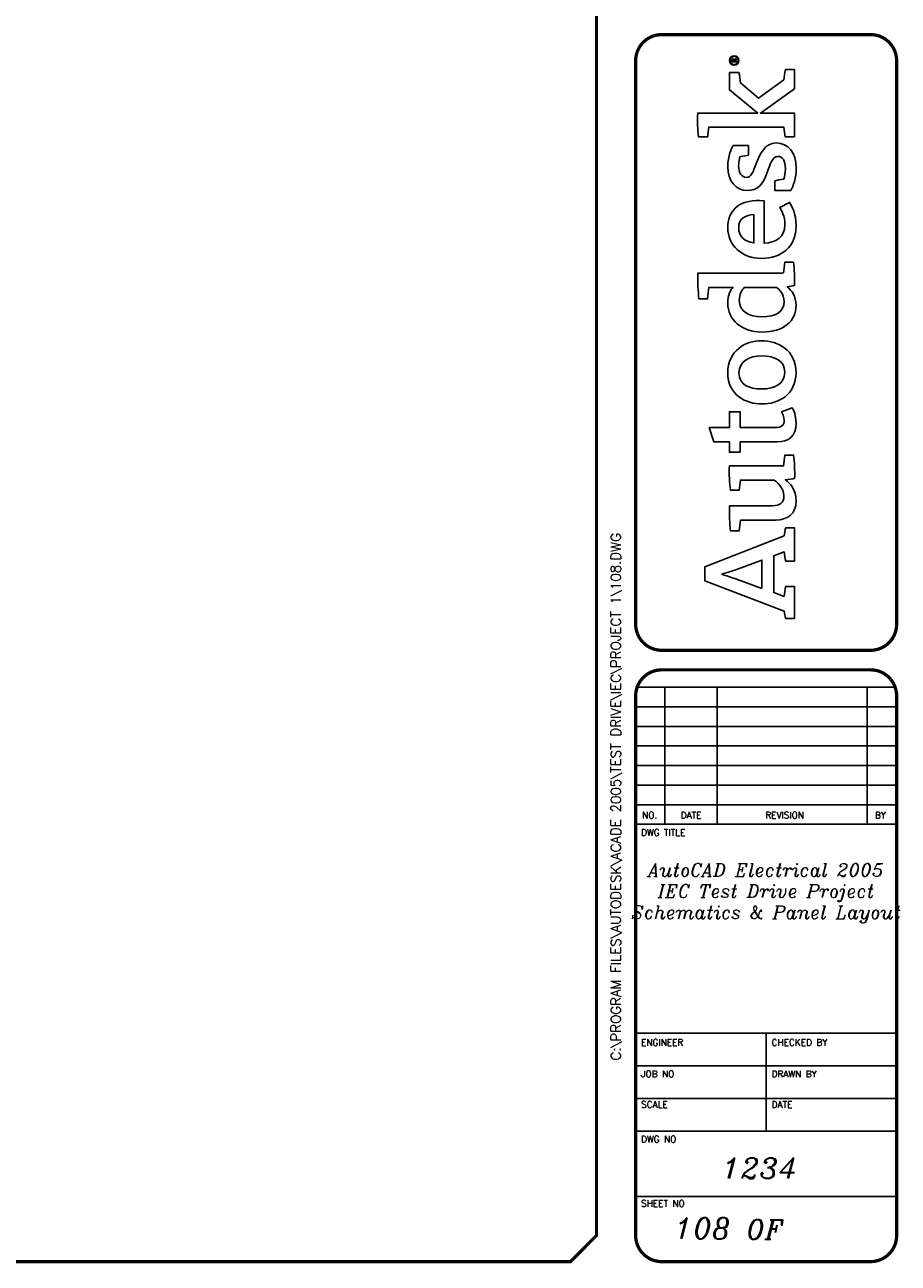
# Model space of a CAD drawing. Header units: millimetres. Extents: x 0 to 851, y 0 to 570.
# Tile 3 of 4: x 638 to 851, y 0 to 302. Entities that reach past the tile are written whole.
import ezdxf
from ezdxf.enums import TextEntityAlignment as Align

# ---------------------------------------------------------------- set-up
doc = ezdxf.new("R2010")
doc.units = ezdxf.units.MM
doc.header["$LTSCALE"] = 4
doc.layers.add('LAYER_1', color=160, linetype='Continuous')
doc.layers.add('TITLE', color=7, linetype='Continuous')
doc.styles.add('ITALIC', font='ITALIC')
doc.styles.add('SIMPLEX', font='simplex')

# ---------------------------------------------------------------- blocks, each defined once
blk = doc.blocks.new('AI9-BLK2')
at = {"layer": 'LAYER_1', "color": 7}
blk.add_circle((0, 0), 2.03, dxfattribs=at)
blk.add_open_spline([(1.73, 0), (1.73, -1.02), (0.99, -1.75), (-0.01, -1.75), (-0.99, -1.75), (-1.73, -1.02), (-1.73, 0), (-1.73, 1.01), (-0.99, 1.75), (-0.01, 1.75), (0.99, 1.75), (1.73, 1.01), (1.73, 0)], degree=3, knots=[0, 0, 0, 0, 1, 1, 1, 2, 2, 2, 3, 3, 3, 4, 4, 4, 4], dxfattribs=at)
blk = doc.blocks.new('AI9-BLK1')
at = {"layer": 'LAYER_1', "color": 7}
for points, knots in [([(0.67, -1.05), (0.67, -1.05), (0.18, -0.36), (0.18, -0.36), (0.09, -0.24), (0.03, -0.15), (-0.06, -0.08), (0.29, -0.04), (0.5, 0.15), (0.5, 0.46), (0.5, 0.77), (0.28, 1.05), (-0.15, 1.05), (-0.15, 1.05), (-0.84, 1.05), (-0.84, 1.05), (-0.84, 1.05), (-0.84, -1.05), (-0.84, -1.05), (-0.84, -1.05), (-0.54, -1.05), (-0.54, -1.05), (-0.54, -1.05), (-0.54, -0.11), (-0.54, -0.11), (-0.37, -0.11), (-0.31, -0.16), (-0.2, -0.31), (-0.2, -0.31), (0.3, -1.05), (0.3, -1.05), (0.3, -1.05), (0.67, -1.05), (0.67, -1.05)], [0, 0, 0, 0, 1, 1, 1, 2, 2, 2, 3, 3, 3, 4, 4, 4, 5, 5, 5, 6, 6, 6, 7, 7, 7, 8, 8, 8, 9, 9, 9, 10, 10, 10, 11, 11, 11, 11]), ([(0.17, 0.46), (0.17, 0.16), (-0.08, 0.13), (-0.32, 0.13), (-0.32, 0.13), (-0.54, 0.13), (-0.54, 0.13), (-0.54, 0.13), (-0.54, 0.79), (-0.54, 0.79), (-0.54, 0.79), (-0.22, 0.79), (-0.22, 0.79), (0.06, 0.79), (0.17, 0.66), (0.17, 0.46)], [0, 0, 0, 0, 1, 1, 1, 2, 2, 2, 3, 3, 3, 4, 4, 4, 5, 5, 5, 5])]:
    blk.add_open_spline(points, degree=3, knots=knots, dxfattribs=at)
blk = doc.blocks.new('LOGO')
for points, knots in [([(35.2, 4.35), (35.2, 4.35), (22.07, 38.1), (22.07, 38.1), (22.07, 38.1), (16.08, 38.1), (16.08, 38.1), (16.08, 38.1), (3.2, 4.35), (3.2, 4.35), (2.17, 4.23), (0.92, 4), (0, 3.72), (0, 3.72), (0, 0), (0, 0), (0, 0), (13.72, 0), (13.72, 0), (13.72, 0), (13.72, 3.72), (13.72, 3.72), (12.41, 4), (10.86, 4.29), (9.49, 4.4), (9.49, 4.4), (11.09, 8.81), (11.09, 8.81), (11.09, 8.81), (26.77, 8.81), (26.77, 8.81), (26.77, 8.81), (28.39, 4.35), (28.39, 4.35), (27.02, 4.23), (25.77, 4), (24.51, 3.72), (24.51, 3.72), (24.51, 0), (24.51, 0), (24.51, 0), (38.69, 0), (38.69, 0), (38.69, 0), (38.69, 3.72), (38.69, 3.72), (37.89, 3.95), (36, 4.35), (35.2, 4.35)], [0, 0, 0, 0, 1, 1, 1, 2, 2, 2, 3, 3, 3, 4, 4, 4, 5, 5, 5, 6, 6, 6, 7, 7, 7, 8, 8, 8, 9, 9, 9, 10, 10, 10, 11, 11, 11, 12, 12, 12, 13, 13, 13, 14, 14, 14, 15, 15, 15, 16, 16, 16, 16]), ([(147.12, 4.68), (147.07, 5.37), (147.05, 6.12), (147.05, 6.92), (147.05, 6.92), (147.05, 41.08), (147.05, 41.08), (143.39, 41.25), (139.27, 41.02), (136.06, 40.68), (136.06, 40.68), (136.06, 36.96), (136.06, 36.96), (137.72, 36.84), (139.61, 36.61), (140.98, 36.38), (140.98, 36.38), (140.99, 36.38), (140.99, 36.38), (140.99, 36.38), (140.99, 26.2), (140.99, 26.2), (139.96, 27.06), (137.95, 28.38), (134.29, 28.38), (127.26, 28.38), (121.99, 22.6), (121.99, 13.79), (121.99, 4.52), (126.57, -0.69), (133.38, -0.69), (137.1, -0.69), (139.61, 1.09), (141.27, 3.09), (141.33, 2.12), (141.61, 0.63), (141.84, 0), (145.22, -0.17), (148.71, 0.06), (151.68, 0.4), (151.68, 0.4), (151.68, 4.12), (151.68, 4.12), (150.22, 4.23), (148.43, 4.45), (147.12, 4.68)], [0, 0, 0, 0, 1, 1, 1, 2, 2, 2, 3, 3, 3, 4, 4, 4, 5, 5, 5, 6, 6, 6, 7, 7, 7, 8, 8, 8, 9, 9, 9, 10, 10, 10, 11, 11, 11, 12, 12, 12, 13, 13, 13, 14, 14, 14, 15, 15, 15, 15]), ([(229.37, 4.57), (229.37, 4.57), (221.51, 15.23), (221.51, 15.23), (221.51, 15.23), (227.98, 23.01), (227.98, 23.01), (229.35, 23.12), (231.27, 23.34), (232.41, 23.63), (232.41, 23.63), (232.41, 27.69), (232.41, 27.69), (232.41, 27.69), (225.02, 27.69), (225.02, 27.69), (225.02, 27.69), (215.2, 15.61), (215.2, 15.61), (215.2, 15.61), (215.2, 41.19), (215.2, 41.19), (211.84, 41.34), (208.17, 41.17), (205.13, 40.88), (205.13, 40.88), (205.13, 36.94), (205.13, 36.94), (206.54, 36.82), (208.02, 36.64), (209.13, 36.45), (209.13, 36.45), (209.13, 4.51), (209.13, 4.51), (207.75, 4.41), (206.35, 4.21), (205.07, 3.95), (205.07, 3.95), (205.07, 0), (205.07, 0), (205.07, 0), (215.2, 0), (215.2, 0), (215.2, 0), (215.2, 14.46), (215.2, 14.46), (215.2, 14.46), (225.55, 0), (225.55, 0), (225.55, 0), (233.71, 0), (233.71, 0), (233.71, 0), (233.71, 3.82), (233.71, 3.82), (232.17, 4.17), (230.63, 4.4), (229.37, 4.57)], [0, 0, 0, 0, 1, 1, 1, 2, 2, 2, 3, 3, 3, 4, 4, 4, 5, 5, 5, 6, 6, 6, 7, 7, 7, 8, 8, 8, 9, 9, 9, 10, 10, 10, 11, 11, 11, 12, 12, 12, 13, 13, 13, 14, 14, 14, 15, 15, 15, 16, 16, 16, 17, 17, 17, 18, 18, 18, 19, 19, 19, 19]), ([(70.82, 23.06), (70.82, 23.06), (70.82, 27.69), (70.82, 27.69), (70.82, 27.69), (75.28, 27.69), (75.28, 27.69), (75.28, 27.69), (75.28, 34.33), (75.28, 34.33), (75.28, 34.33), (81.35, 36.24), (81.35, 36.24), (81.35, 36.24), (81.35, 27.69), (81.35, 27.69), (81.35, 27.69), (88.04, 27.69), (88.04, 27.69), (88.04, 27.69), (88.04, 23.06), (88.04, 23.06), (88.04, 23.06), (81.35, 23.06), (81.35, 23.06), (81.35, 23.06), (81.35, 8.35), (81.35, 8.35), (81.35, 5.61), (82.09, 4.35), (84.32, 4.35), (85.98, 4.35), (87.47, 5.15), (87.98, 5.49), (87.98, 5.49), (89.7, 0.92), (89.7, 0.92), (88.67, 0.34), (86.5, -0.69), (83.24, -0.69), (77.57, -0.69), (75.28, 2.4), (75.28, 7.38), (75.28, 7.38), (75.28, 23.06), (75.28, 23.06), (75.28, 23.06), (70.82, 23.06), (70.82, 23.06)], [0, 0, 0, 0, 1, 1, 1, 2, 2, 2, 3, 3, 3, 4, 4, 4, 5, 5, 5, 6, 6, 6, 7, 7, 7, 8, 8, 8, 9, 9, 9, 10, 10, 10, 11, 11, 11, 12, 12, 12, 13, 13, 13, 14, 14, 14, 15, 15, 15, 16, 16, 16, 16]), ([(12.84, 13.84), (12.84, 13.84), (16.64, 24.31), (16.64, 24.31), (17.79, 27.46), (18.19, 28.83), (18.82, 30.89), (18.82, 30.89), (18.93, 30.89), (18.93, 30.89), (19.56, 28.89), (19.96, 27.52), (21.1, 24.31), (21.1, 24.31), (24.91, 13.84), (24.91, 13.84), (24.91, 13.84), (12.84, 13.84), (12.84, 13.84)], [0, 0, 0, 0, 1, 1, 1, 2, 2, 2, 3, 3, 3, 4, 4, 4, 5, 5, 5, 6, 6, 6, 6]), ([(59.65, -0.06), (59.48, 0.63), (59.2, 2.57), (59.14, 3.83), (57.76, 2), (54.9, -0.74), (50.21, -0.74), (44.21, -0.74), (41.98, 3.15), (41.98, 8.07), (41.98, 8.07), (41.98, 22.94), (41.98, 22.94), (40.6, 23.17), (38.77, 23.4), (37.34, 23.51), (37.34, 23.51), (37.34, 27.29), (37.34, 27.29), (40.32, 27.57), (44.38, 27.8), (48.04, 27.63), (48.04, 27.63), (48.04, 9.33), (48.04, 9.33), (48.04, 6.24), (49.13, 4.46), (52.27, 4.46), (55.76, 4.46), (58.39, 7.89), (58.97, 8.64), (58.97, 8.64), (58.97, 23), (58.97, 23), (57.76, 23.17), (56.05, 23.4), (54.62, 23.51), (54.62, 23.51), (54.62, 27.29), (54.62, 27.29), (57.59, 27.69), (61.54, 27.8), (65.03, 27.69), (65.03, 27.69), (65.03, 4.63), (65.03, 4.63), (66.35, 4.4), (68.12, 4.18), (69.61, 4.06), (69.61, 4.06), (69.61, 0.34), (69.61, 0.34), (66.69, 0), (62.97, -0.23), (59.65, -0.06)], [0, 0, 0, 0, 1, 1, 1, 2, 2, 2, 3, 3, 3, 4, 4, 4, 5, 5, 5, 6, 6, 6, 7, 7, 7, 8, 8, 8, 9, 9, 9, 10, 10, 10, 11, 11, 11, 12, 12, 12, 13, 13, 13, 14, 14, 14, 15, 15, 15, 16, 16, 16, 17, 17, 17, 18, 18, 18, 18]), ([(104.75, -0.69), (95.2, -0.69), (91.36, 6.98), (91.36, 13.79), (91.36, 20.6), (95.08, 28.38), (104.64, 28.38), (114.13, 28.38), (118.31, 20.77), (118.31, 13.96), (118.31, 7.21), (114.25, -0.69), (104.75, -0.69)], [0, 0, 0, 0, 1, 1, 1, 2, 2, 2, 3, 3, 3, 4, 4, 4, 4]), ([(167.59, 4.06), (171.42, 4.06), (173.77, 5.49), (175.03, 6.24), (175.03, 6.24), (177.14, 2.06), (177.14, 2.06), (175.54, 1.09), (172.57, -0.69), (167.19, -0.69), (158.15, -0.69), (153.35, 5.49), (153.35, 14.02), (153.35, 22.48), (158.9, 28.38), (166.45, 28.38), (174.57, 28.38), (178.75, 22.48), (177.89, 12.93), (177.89, 12.93), (159.75, 12.93), (159.75, 12.93), (160.04, 7.89), (162.33, 4.06), (167.59, 4.06)], [0, 0, 0, 0, 1, 1, 1, 2, 2, 2, 3, 3, 3, 4, 4, 4, 5, 5, 5, 6, 6, 6, 7, 7, 7, 8, 8, 8, 8]), ([(193.34, 16.37), (190.23, 17.59), (187.77, 18.32), (187.77, 20.51), (187.77, 22.57), (189.85, 23.75), (192.61, 23.75), (194.13, 23.75), (195.63, 23.45), (196.75, 23.05), (196.92, 21.88), (197.07, 20.09), (197.32, 19.59), (197.32, 19.59), (201.33, 19.59), (201.33, 19.59), (201.33, 19.59), (201.33, 26.12), (201.33, 26.12), (200.23, 26.79), (197.13, 28.37), (192.35, 28.37), (186.46, 28.37), (182.17, 24.96), (182.17, 20.07), (182.17, 15.66), (184.93, 13.39), (189.13, 11.89), (193.39, 10.37), (196.74, 9.33), (196.74, 7.16), (196.74, 5.06), (194.96, 3.86), (191.41, 3.86), (189.95, 3.86), (188.14, 4.14), (187.03, 4.55), (186.85, 5.85), (186.59, 7.84), (186.3, 8.37), (186.3, 8.37), (182.29, 8.37), (182.29, 8.37), (182.29, 8.37), (182.29, 1.6), (182.29, 1.6), (182.29, 1.6), (182.29, 1.6), (182.29, 1.6), (184.06, 0.46), (187.46, -0.76), (191.78, -0.76), (198.3, -0.76), (202.45, 2.57), (202.45, 7.83), (202.45, 12.53), (197.83, 14.62), (193.34, 16.37)], [0, 0, 0, 0, 1, 1, 1, 2, 2, 2, 3, 3, 3, 4, 4, 4, 5, 5, 5, 6, 6, 6, 7, 7, 7, 8, 8, 8, 9, 9, 9, 10, 10, 10, 11, 11, 11, 12, 12, 12, 13, 13, 13, 14, 14, 14, 15, 15, 15, 16, 16, 16, 17, 17, 17, 18, 18, 18, 19, 19, 19, 19]), ([(104.52, 23.63), (99.6, 23.63), (97.77, 19.45), (97.77, 13.96), (97.77, 8.47), (99.89, 4.12), (104.81, 4.12), (109.78, 4.12), (111.84, 8.24), (111.84, 13.79), (111.84, 19.28), (109.5, 23.63), (104.52, 23.63)], [0, 0, 0, 0, 1, 1, 1, 2, 2, 2, 3, 3, 3, 4, 4, 4, 4]), ([(140.99, 7.61), (140.3, 6.69), (138.18, 4.35), (135.04, 4.35), (130.46, 4.35), (128.46, 8.12), (128.46, 13.84), (128.46, 19.62), (130.92, 23.46), (135.38, 23.46), (138.3, 23.46), (139.9, 22.31), (140.99, 21.34), (140.99, 21.34), (140.99, 7.61), (140.99, 7.61)], [0, 0, 0, 0, 1, 1, 1, 2, 2, 2, 3, 3, 3, 4, 4, 4, 5, 5, 5, 5]), ([(172, 17.28), (171.88, 20.77), (170.39, 23.74), (166.33, 23.74), (162.61, 23.74), (160.55, 21.22), (159.92, 17.28), (159.92, 17.28), (172, 17.28), (172, 17.28)], [0, 0, 0, 0, 1, 1, 1, 2, 2, 2, 3, 3, 3, 3])]:
    blk.add_open_spline(points, degree=3, knots=knots)
for name, p in [('AI9-BLK2', (237.56, 25.66)), ('AI9-BLK1', (237.76, 25.67))]:
    blk.add_blockref(name, p)
blk = doc.blocks.new('ACADE_TITLE')
at = {"layer": 'TITLE'}
for p, q in [((30.969, 5.531), (33.469, 5.531)), ((31.25, 5.531), (31.25, 4.219)), ((31.75, 5.531), (31.75, 4.219)), ((33.188, 5.531), (33.188, 4.219)), ((30.969, 5.344), (33.469, 5.344)), ((30.969, 5.156), (33.469, 5.156)), ((30.969, 4.969), (33.469, 4.969)), ((30.969, 4.781), (33.469, 4.781)), ((30.969, 4.594), (33.469, 4.594)), ((30.969, 4.406), (33.469, 4.406)), ((30.969, 4.219), (33.469, 4.219)), ((30.969, 2.219), (33.469, 2.219)), ((32.219, 1.281), (32.219, 2.219)), ((30.969, 1.906), (33.469, 1.906)), ((30.969, 1.594), (33.469, 1.594)), ((30.969, 1.281), (33.469, 1.281)), ((30.969, 0.656), (33.469, 0.656))]:
    blk.add_line(p, q, dxfattribs=at)
at = {"layer": 'TITLE', "const_width": 0.0312}
blk.add_lwpolyline([(30.594, 0.281), (30.594, 22.177), (30.344, 22.427), (0.281, 22.427), (0.031, 22.177), (0.031, 0.281), (0.281, 0.031), (30.344, 0.031)], close=True, dxfattribs=at)
for points in [[(31.219, 11.781, 0.414214), (30.969, 11.531, 0.414214)], [(33.469, 11.531, 0.414214), (33.219, 11.781, 0.414214)], [(30.969, 6.135, 0.414214), (31.219, 5.885, 0.414214)], [(33.219, 5.885, 0.414214), (33.469, 6.135, 0.414214)], [(31.219, 5.698, 0.414214), (30.969, 5.448, 0.414214)], [(33.469, 5.448, 0.414214), (33.219, 5.698, 0.414214)], [(30.969, 0.281, 0.414214), (31.219, 0.031, 0.414214)], [(33.219, 0.031, 0.414214), (33.469, 0.281, 0.414214)]]:
    blk.add_lwpolyline(points, format="xyb", dxfattribs=at)
for points in [[(31.219, 11.781), (33.219, 11.781)], [(31.219, 5.885), (33.219, 5.885)], [(31.219, 5.698), (33.219, 5.698)], [(30.969, 5.448), (30.969, 0.281)], [(33.469, 5.448), (33.469, 0.281)], [(31.219, 0.031), (33.219, 0.031)]]:
    blk.add_lwpolyline(points, dxfattribs=at)
at = {"layer": 'TITLE', "color": 7, "const_width": 0.0312}
for points in [[(30.969, 11.531), (30.969, 6.135)], [(33.469, 11.531), (33.469, 6.135)]]:
    blk.add_lwpolyline(points, dxfattribs=at)
at = {"xscale": 0.02250000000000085, "yscale": 0.02250000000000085, "zscale": 0.02250000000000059, "rotation": 90}
blk.add_blockref('LOGO', (32.49, 6.188), dxfattribs=at)
at = {"layer": 'TITLE', "color": 1}
for s, height, style, p in [('NO.', 0.0625, 'SIMPLEX', (31.104, 4.307)), ('DATE', 0.0625, 'SIMPLEX', (31.5, 4.307)), ('REVISION', 0.0625, 'SIMPLEX', (32.396, 4.307)), ('BY', 0.0625, 'SIMPLEX', (33.313, 4.307)), ('OF', 0.1875, 'ITALIC', (32.208, 0.339))]:
    blk.add_text(s, height=height, dxfattribs=dict(at, style=style)).set_placement(p, align=Align.MIDDLE)
at = {"layer": 'TITLE', "color": 1, "style": 'SIMPLEX'}
for s, p in [('DWG TITLE', (31.021, 4.109)), ('ENGINEER', (31.021, 2.099)), ('CHECKED BY', (32.271, 2.099)), ('JOB NO', (31.021, 1.797)), ('DRAWN BY', (32.271, 1.797)), ('SCALE', (31.021, 1.505)), ('DATE', (32.271, 1.505)), ('DWG NO', (31.021, 1.172)), ('SHEET NO', (31.021, 0.557))]:
    blk.add_text(s, height=0.0625, dxfattribs=at).set_placement(p)
at = {"layer": 'TITLE', "color": 1, "style": 'ITALIC'}
for tag, height, p in [('TITLE#1', 0.125, (32.218, 3.719)), ('TITLE#2', 0.125, (32.218, 3.516)), ('TITLE#3', 0.125, (32.218, 3.314)), ('DWGDESC#1', 0.125, (32.218, 2.909)), ('DWGDESC#2', 0.125, (32.218, 2.707)), ('DWGDESC#3', 0.125, (32.218, 2.504)), ('DWG#', 0.2, (32.156, 0.826))]:
    blk.add_attdef(tag, text='', height=height, dxfattribs=at).set_placement(p, align=Align.CENTER)
at = {"layer": 'TITLE', "color": 1, "style": 'SIMPLEX'}
blk.add_attdef('CAD#', (30.826, 1.958), '', height=0.0938, rotation=90, dxfattribs=at)
at = {"layer": 'TITLE', "color": 1}
for tag, p, height, style in [('ENGINEER', (31.237, 1.958), 0.0938, 'ITALIC'), ('CHKDBY', (32.424, 1.958), 0.0938, 'ITALIC'), ('JOB#', (31.464, 1.644), 0.0938, 'SIMPLEX'), ('DRAWNBY', (32.494, 1.644), 0.0938, 'ITALIC'), ('SCALE', (31.353, 1.344), 0.0938, 'SIMPLEX'), ('DATE', (32.408, 1.344), 0.0938, 'SIMPLEX'), ('SHTS', (32.532, 0.25), 0.2, 'ITALIC')]:
    blk.add_attdef(tag, p, '', height=height, dxfattribs=dict(at, style=style))
at = {"layer": 'TITLE', "color": 1, "style": 'ITALIC'}
blk.add_attdef('SH#', text='', height=0.2, dxfattribs=at).set_placement((31.881, 0.25), align=Align.RIGHT)

msp = doc.modelspace()

# ---------------------------------------------------------------- block references
at = {"lineweight": -3}
ref = msp.add_blockref('ACADE_TITLE', (0, 0), dxfattribs=dict(at, xscale=25.4, yscale=25.4, zscale=25.4))
ref.add_attrib('TITLE#1', 'AutoCAD Electrical 2005', dxfattribs={"layer": 'TITLE', "color": 1, "height": 3.175, "style": 'ITALIC'}).set_placement((818.35, 94.46), align=Align.CENTER)
ref.add_attrib('CAD#', 'C:\\PROGRAM FILES\\AUTODESK\\ACADE 2005\\TEST DRIVE\\IEC\\PROJECT 1\\108.DWG', (782.97, 49.73), dxfattribs={"layer": 'TITLE', "color": 1, "height": 2.3813, "rotation": 90, "style": 'SIMPLEX'})
ref.add_attrib('SH#', '108', dxfattribs={"layer": 'TITLE', "color": 1, "height": 5.08, "style": 'ITALIC'}).set_placement((809.77, 6.36), align=Align.RIGHT)
ref.add_attrib('TITLE#2', 'IEC Test Drive Project', dxfattribs={"layer": 'TITLE', "color": 1, "height": 3.175, "style": 'ITALIC'}).set_placement((818.35, 89.32), align=Align.CENTER)
ref.add_attrib('TITLE#3', 'Schematics & Panel Layout', dxfattribs={"layer": 'TITLE', "color": 1, "height": 3.175, "style": 'ITALIC'}).set_placement((818.35, 84.18), align=Align.CENTER)
ref.add_attrib('DWG#', '1234', dxfattribs={"layer": 'TITLE', "color": 1, "height": 5.08, "style": 'ITALIC'}).set_placement((816.77, 20.99), align=Align.CENTER)

doc.saveas('drawing.dxf')
